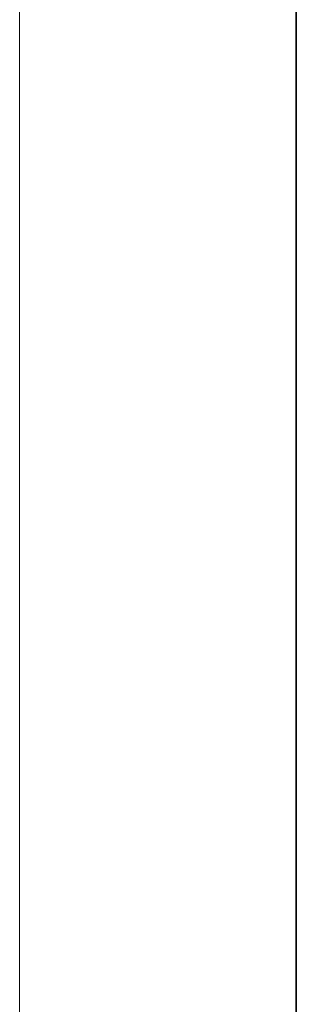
# Model space of a CAD drawing. Extents: x -132 to 668, y -61 to 533.
# Tile 18 of 111: x 17 to 24, y 121 to 147. Entities that reach past the tile are written whole.
import ezdxf
from ezdxf.lldxf.tags import DXFTag

# ---------------------------------------------------------------- set-up
doc = ezdxf.new("R2010")
doc.units = 0
doc.layers.get('0').update_dxf_attribs({"lineweight": 5})
doc.layers.add('5_EG-BESTAND', color=7, linetype='Continuous', lineweight=25)
tags = doc.linetypes.add('PUNKT2_S9', pattern=[0.0005, 0, -0.0005]).pattern_tags.tags
tags[6:7] = [DXFTag(74, 4), DXFTag(75, 0), DXFTag(340, '0'), DXFTag(46, 1.0), DXFTag(50, 0.0), DXFTag(44, 0.0), DXFTag(45, 0.0)]
tags[4:5] = [DXFTag(74, 4), DXFTag(75, 0), DXFTag(340, '0'), DXFTag(46, 1.0), DXFTag(50, 0.0), DXFTag(44, 0.0), DXFTag(45, 0.0)]

# ---------------------------------------------------------------- blocks, each defined once
blk = doc.blocks.new('Referenz-A07AMLO71N', base_point=(-89.161, -60.051))
at = {"layer": '5_EG-BESTAND', "color": 0, "linetype": 'PUNKT2_S9', "lineweight": 13, "ltscale": 0.13}
blk.add_line((16.803, -39.447), (16.803, 167.883), dxfattribs=at)
at = {"layer": '5_EG-BESTAND', "color": 0, "lineweight": 35}
blk.add_line((24.085, 167.883), (24.075, -32.766), dxfattribs=at)

msp = doc.modelspace()

# ---------------------------------------------------------------- block references
at = {"color": 251, "lineweight": 25, "ltscale": 0.25, "true_color": 0x585858}
msp.add_blockref('Referenz-A07AMLO71N', (-89.161, -60.051), dxfattribs=at)

doc.saveas('drawing.dxf')
